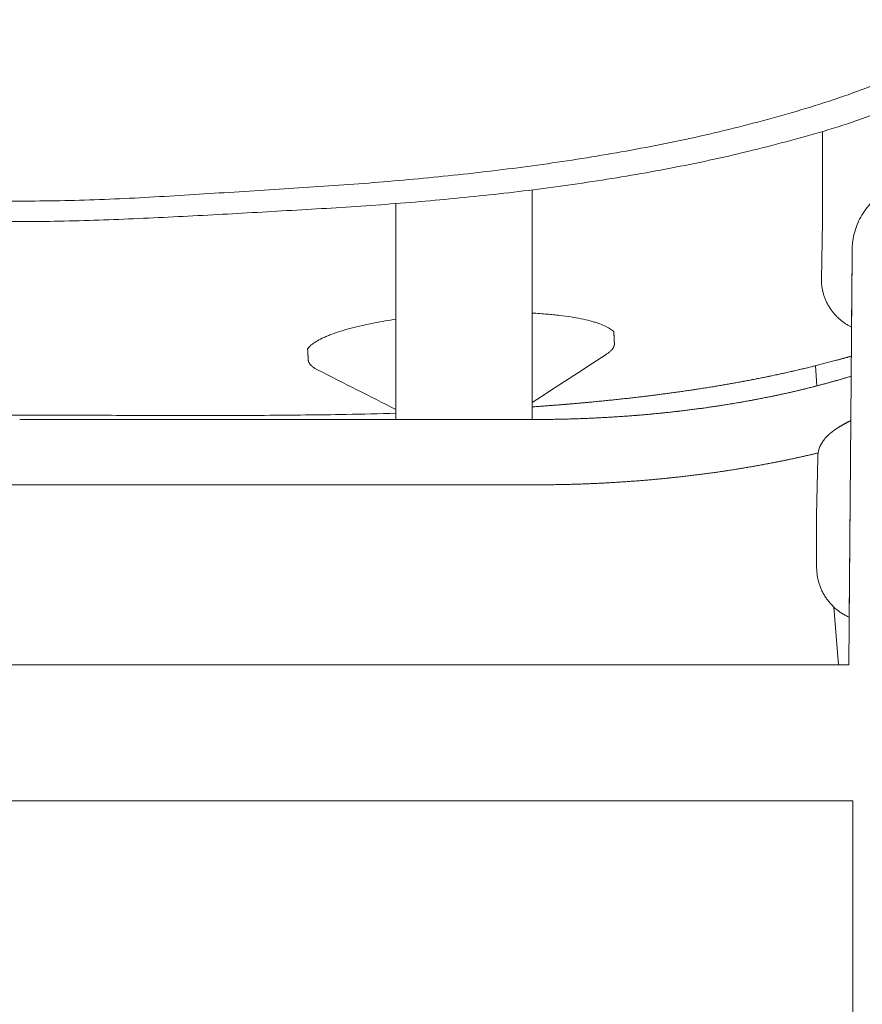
# Model space of a CAD drawing. Header units: centimetres. Extents: x -28 to 145, y -313 to 96.
# Tile 9 of 64: x 0 to 15, y -163 to -145. Entities that reach past the tile are written whole.
import ezdxf

# ---------------------------------------------------------------- set-up
doc = ezdxf.new("R2010")
doc.units = ezdxf.units.CM
doc.layers.add('Main lines', color=7, linetype='Continuous', lineweight=13, true_color=0x000000)
doc.layers.add('Predefinito', color=7, linetype='Continuous', true_color=0x000000)

# ---------------------------------------------------------------- blocks, each defined once
blk = doc.blocks.new('CB-298_Petal_Stacked_2D_Front')
at = {"layer": 'Main lines'}
for p, q in [((14.758, 45.612), (14.757, 45.61)), ((0, 44.812), (-9.445, 44.812)), ((0, 44.812), (-9.445, 44.812)), ((0, 44.812), (9.445, 44.812)), ((0, 44.812), (9.445, 44.812)), ((14.961, 42.565), (15.043, 41.506)), ((15.305, 39.006), (11.814, 39.006))]:
    blk.add_line(p, q, dxfattribs=at)
for points in [[(14.748, 51.301), (14.748, 49.646), (14.729, 48.585)], [(-15.293, 49.031), (-15.231, 41.506), (-11.814, 41.506), (0, 41.506)], [(15.293, 49.031), (15.231, 41.506), (11.814, 41.506), (0, 41.506)], [(15.282, 47.71), (15.293, 49.031), (15.294, 49.11)], [(14.619, 46.999), (14.647, 46.63)], [(15.274, 46.807), (15.155, 46.771)], [(15.274, 46.807), (15.155, 46.771)], [(9.445, 46.012), (9.415, 46.012), (9.415, 46.244)], [(9.445, 46.012), (9.415, 46.012), (9.415, 46.244)], [(9.415, 46.012), (6.913, 46.012)], [(15.238, 42.382), (15.268, 45.991), (15.256, 45.985)], [(14.661, 45.306), (14.642, 44.253), (14.642, 44.245), (14.642, 43.297)], [(14.661, 45.315), (14.661, 45.306), (14.661, 45.306)], [(-11.814, 39.006), (0, 39.006)], [(11.814, 39.006), (0, 39.006)]]:
    blk.add_lwpolyline(points, dxfattribs=at)
for points, knots in [([(0, 50.024), (-0.49, 50.023), (-0.98, 50.032), (-1.957, 50.069), (-2.446, 50.097), (-3.178, 50.141), (-3.422, 50.157), (-3.91, 50.187), (-4.155, 50.202), (-4.887, 50.248), (-5.375, 50.279), (-6.107, 50.331), (-6.351, 50.35), (-6.839, 50.389), (-7.083, 50.411), (-7.814, 50.479), (-8.3, 50.531), (-9.271, 50.65), (-9.756, 50.716), (-10.481, 50.828), (-10.722, 50.868), (-11.204, 50.952), (-11.445, 50.997), (-11.925, 51.091), (-12.165, 51.141), (-12.643, 51.247), (-12.88, 51.303), (-13.354, 51.42), (-13.59, 51.482), (-14.06, 51.611), (-14.294, 51.678), (-14.76, 51.821), (-14.992, 51.896), (-15.45, 52.059), (-15.678, 52.147), (-16.012, 52.298), (-16.123, 52.352), (-16.286, 52.439), (-16.34, 52.469), (-16.447, 52.53), (-16.5, 52.562), (-16.76, 52.722), (-16.956, 52.86), (-17.329, 53.151), (-17.507, 53.304), (-17.761, 53.541), (-17.844, 53.622), (-18.005, 53.786), (-18.083, 53.869), (-18.309, 54.118), (-18.45, 54.286), (-18.713, 54.622), (-18.836, 54.79), (-19.007, 55.04), (-19.062, 55.123), (-19.167, 55.288), (-19.217, 55.369), (-19.359, 55.609), (-19.443, 55.763), (-19.554, 55.983), (-19.588, 56.054), (-19.636, 56.157), (-19.652, 56.191), (-19.681, 56.258), (-19.695, 56.291), (-19.735, 56.386), (-19.759, 56.447), (-19.801, 56.56), (-19.82, 56.613), (-19.856, 56.712), (-19.873, 56.758), (-19.904, 56.842), (-19.919, 56.882), (-19.946, 56.955), (-19.959, 56.989), (-19.985, 57.051), (-19.999, 57.079), (-20.029, 57.131), (-20.044, 57.155), (-20.077, 57.2), (-20.093, 57.222), (-20.142, 57.284), (-20.174, 57.323), (-20.217, 57.372), (-20.229, 57.386), (-20.241, 57.399)], [322.610066, 322.610066, 322.610066, 322.610066, 337.38222, 337.38222, 352.154375, 352.154375, 359.540452, 359.540452, 366.926529, 366.926529, 381.698684, 381.698684, 389.084761, 389.084761, 396.470839, 396.470839, 411.242993, 411.242993, 426.015148, 426.015148, 433.401225, 433.401225, 440.787302, 440.787302, 448.173379, 448.173379, 455.559457, 455.559457, 462.945534, 462.945534, 470.331611, 470.331611, 477.717688, 477.717688, 485.103766, 485.103766, 488.796804, 488.796804, 490.643324, 490.643324, 492.489843, 492.489843, 499.87592, 499.87592, 507.261997, 507.261997, 510.955036, 510.955036, 514.648075, 514.648075, 522.034152, 522.034152, 529.420229, 529.420229, 533.113268, 533.113268, 536.806306, 536.806306, 544.192384, 544.192384, 547.885422, 547.885422, 549.731942, 549.731942, 551.578461, 551.578461, 555.2715, 555.2715, 558.964538, 558.964538, 562.657577, 562.657577, 566.350616, 566.350616, 570.043654, 570.043654, 573.736693, 573.736693, 577.429731, 577.429731, 581.12277, 581.12277, 588.508847, 588.508847, 591.578861, 591.578861, 591.578861, 591.578861]), ([(0, 50.024), (0.49, 50.023), (0.98, 50.032), (1.957, 50.069), (2.446, 50.097), (3.178, 50.141), (3.422, 50.157), (3.91, 50.187), (4.155, 50.202), (4.887, 50.248), (5.375, 50.279), (6.107, 50.331), (6.351, 50.35), (6.839, 50.389), (7.083, 50.411), (7.814, 50.479), (8.3, 50.531), (9.271, 50.65), (9.756, 50.716), (10.481, 50.828), (10.722, 50.868), (11.204, 50.952), (11.445, 50.997), (11.925, 51.091), (12.165, 51.141), (12.643, 51.247), (12.88, 51.303), (13.354, 51.42), (13.59, 51.482), (14.06, 51.611), (14.294, 51.678), (14.76, 51.821), (14.992, 51.896), (15.45, 52.059), (15.678, 52.147), (16.012, 52.298), (16.123, 52.352), (16.286, 52.439), (16.34, 52.469), (16.447, 52.53), (16.5, 52.562), (16.76, 52.722), (16.956, 52.86), (17.329, 53.151), (17.507, 53.304), (17.761, 53.541), (17.844, 53.622), (18.005, 53.786), (18.083, 53.869), (18.309, 54.118), (18.45, 54.286), (18.713, 54.622), (18.836, 54.79), (19.007, 55.04), (19.062, 55.123), (19.167, 55.288), (19.217, 55.369), (19.359, 55.609), (19.443, 55.763), (19.554, 55.983), (19.588, 56.054), (19.636, 56.157), (19.652, 56.191), (19.681, 56.258), (19.695, 56.291), (19.735, 56.386), (19.759, 56.447), (19.801, 56.56), (19.82, 56.613), (19.856, 56.712), (19.873, 56.758), (19.904, 56.842), (19.919, 56.882), (19.946, 56.955), (19.959, 56.989), (19.985, 57.051), (19.999, 57.079), (20.029, 57.131), (20.044, 57.155), (20.077, 57.2), (20.093, 57.222), (20.142, 57.284), (20.174, 57.323), (20.217, 57.372), (20.229, 57.386), (20.241, 57.399)], [322.610066, 322.610066, 322.610066, 322.610066, 337.38222, 337.38222, 352.154375, 352.154375, 359.540452, 359.540452, 366.926529, 366.926529, 381.698684, 381.698684, 389.084761, 389.084761, 396.470839, 396.470839, 411.242993, 411.242993, 426.015148, 426.015148, 433.401225, 433.401225, 440.787302, 440.787302, 448.173379, 448.173379, 455.559457, 455.559457, 462.945534, 462.945534, 470.331611, 470.331611, 477.717688, 477.717688, 485.103766, 485.103766, 488.796804, 488.796804, 490.643324, 490.643324, 492.489843, 492.489843, 499.87592, 499.87592, 507.261997, 507.261997, 510.955036, 510.955036, 514.648075, 514.648075, 522.034152, 522.034152, 529.420229, 529.420229, 533.113268, 533.113268, 536.806306, 536.806306, 544.192384, 544.192384, 547.885422, 547.885422, 549.731942, 549.731942, 551.578461, 551.578461, 555.2715, 555.2715, 558.964538, 558.964538, 562.657577, 562.657577, 566.350616, 566.350616, 570.043654, 570.043654, 573.736693, 573.736693, 577.429731, 577.429731, 581.12277, 581.12277, 588.508847, 588.508847, 591.578861, 591.578861, 591.578861, 591.578861]), ([(0, 49.648), (-0.486, 49.647), (-0.971, 49.657), (-1.941, 49.691), (-2.426, 49.713), (-3.152, 49.75), (-3.395, 49.763), (-3.879, 49.789), (-4.121, 49.803), (-4.605, 49.83), (-4.848, 49.844), (-5.332, 49.872), (-5.574, 49.886), (-6.058, 49.916), (-6.3, 49.932), (-6.784, 49.967), (-7.026, 49.986), (-7.752, 50.047), (-8.235, 50.093), (-9.199, 50.2), (-9.681, 50.26), (-10.401, 50.363), (-10.641, 50.399), (-11.119, 50.476), (-11.359, 50.516), (-11.836, 50.603), (-12.075, 50.649), (-12.551, 50.746), (-12.788, 50.797), (-13.26, 50.905), (-13.495, 50.962), (-13.964, 51.082), (-14.197, 51.144), (-14.662, 51.275), (-14.894, 51.343), (-15.353, 51.491), (-15.581, 51.57), (-15.918, 51.702), (-16.03, 51.748), (-16.251, 51.846), (-16.361, 51.898), (-16.577, 52.01), (-16.684, 52.07), (-16.843, 52.164), (-16.896, 52.196), (-16.999, 52.261), (-17.05, 52.294), (-17.202, 52.395), (-17.3, 52.464), (-17.493, 52.605), (-17.587, 52.677), (-17.863, 52.899), (-18.039, 53.053), (-18.292, 53.291), (-18.374, 53.371), (-18.535, 53.534), (-18.613, 53.617), (-18.841, 53.865), (-18.984, 54.031), (-19.251, 54.362), (-19.376, 54.527), (-19.551, 54.772), (-19.607, 54.853), (-19.715, 55.015), (-19.766, 55.095), (-19.912, 55.329), (-19.999, 55.479), (-20.112, 55.688), (-20.147, 55.755), (-20.194, 55.852), (-20.209, 55.883), (-20.239, 55.944), (-20.253, 55.974), (-20.293, 56.06), (-20.318, 56.114), (-20.364, 56.212), (-20.385, 56.257), (-20.423, 56.341), (-20.441, 56.38), (-20.478, 56.454), (-20.497, 56.488), (-20.535, 56.549), (-20.555, 56.577), (-20.596, 56.631), (-20.617, 56.657), (-20.678, 56.731), (-20.717, 56.777), (-20.769, 56.836), (-20.785, 56.853), (-20.8, 56.868)], [470.567293, 470.567293, 470.567293, 470.567293, 485.272521, 485.272521, 499.977749, 499.977749, 507.330363, 507.330363, 514.682977, 514.682977, 522.035591, 522.035591, 529.388205, 529.388205, 536.740819, 536.740819, 544.093433, 544.093433, 558.798661, 558.798661, 573.503888, 573.503888, 580.856502, 580.856502, 588.209116, 588.209116, 595.56173, 595.56173, 602.914344, 602.914344, 610.266958, 610.266958, 617.619572, 617.619572, 624.972186, 624.972186, 632.3248, 632.3248, 636.001107, 636.001107, 639.677414, 639.677414, 643.353721, 643.353721, 645.191874, 645.191874, 647.030028, 647.030028, 650.706335, 650.706335, 654.382642, 654.382642, 661.735256, 661.735256, 665.411563, 665.411563, 669.08787, 669.08787, 676.440484, 676.440484, 683.793098, 683.793098, 687.469405, 687.469405, 691.145712, 691.145712, 698.498326, 698.498326, 702.174633, 702.174633, 704.012786, 704.012786, 705.85094, 705.85094, 709.527247, 709.527247, 713.203554, 713.203554, 716.879861, 716.879861, 720.556167, 720.556167, 724.232474, 724.232474, 727.908781, 727.908781, 735.261395, 735.261395, 738.446643, 738.446643, 738.446643, 738.446643]), ([(0, 49.648), (0.486, 49.647), (0.971, 49.657), (1.941, 49.691), (2.426, 49.713), (3.152, 49.75), (3.395, 49.763), (3.879, 49.789), (4.121, 49.803), (4.605, 49.83), (4.848, 49.844), (5.332, 49.872), (5.574, 49.886), (6.058, 49.916), (6.3, 49.932), (6.784, 49.967), (7.026, 49.986), (7.752, 50.047), (8.235, 50.093), (9.199, 50.2), (9.681, 50.26), (10.401, 50.363), (10.641, 50.399), (11.119, 50.476), (11.359, 50.516), (11.836, 50.603), (12.075, 50.649), (12.551, 50.746), (12.788, 50.797), (13.26, 50.905), (13.495, 50.962), (13.964, 51.082), (14.197, 51.144), (14.662, 51.275), (14.894, 51.343), (15.353, 51.491), (15.581, 51.57), (15.918, 51.702), (16.03, 51.748), (16.251, 51.846), (16.361, 51.898), (16.577, 52.01), (16.684, 52.07), (16.843, 52.164), (16.896, 52.196), (16.999, 52.261), (17.05, 52.294), (17.202, 52.395), (17.3, 52.464), (17.493, 52.605), (17.587, 52.677), (17.863, 52.899), (18.039, 53.053), (18.292, 53.291), (18.374, 53.371), (18.535, 53.534), (18.613, 53.617), (18.841, 53.865), (18.984, 54.031), (19.251, 54.362), (19.376, 54.527), (19.551, 54.772), (19.607, 54.853), (19.715, 55.015), (19.766, 55.095), (19.912, 55.329), (19.999, 55.479), (20.112, 55.688), (20.147, 55.755), (20.194, 55.852), (20.209, 55.883), (20.239, 55.944), (20.253, 55.974), (20.293, 56.06), (20.318, 56.114), (20.364, 56.212), (20.385, 56.257), (20.423, 56.341), (20.441, 56.38), (20.478, 56.454), (20.497, 56.488), (20.535, 56.549), (20.555, 56.577), (20.596, 56.631), (20.617, 56.657), (20.678, 56.731), (20.717, 56.777), (20.769, 56.836), (20.785, 56.853), (20.8, 56.868)], [470.567293, 470.567293, 470.567293, 470.567293, 485.272521, 485.272521, 499.977749, 499.977749, 507.330363, 507.330363, 514.682977, 514.682977, 522.035591, 522.035591, 529.388205, 529.388205, 536.740819, 536.740819, 544.093433, 544.093433, 558.798661, 558.798661, 573.503888, 573.503888, 580.856502, 580.856502, 588.209116, 588.209116, 595.56173, 595.56173, 602.914344, 602.914344, 610.266958, 610.266958, 617.619572, 617.619572, 624.972186, 624.972186, 632.3248, 632.3248, 636.001107, 636.001107, 639.677414, 639.677414, 643.353721, 643.353721, 645.191874, 645.191874, 647.030028, 647.030028, 650.706335, 650.706335, 654.382642, 654.382642, 661.735256, 661.735256, 665.411563, 665.411563, 669.08787, 669.08787, 676.440484, 676.440484, 683.793098, 683.793098, 687.469405, 687.469405, 691.145712, 691.145712, 698.498326, 698.498326, 702.174633, 702.174633, 704.012786, 704.012786, 705.85094, 705.85094, 709.527247, 709.527247, 713.203554, 713.203554, 716.879861, 716.879861, 720.556167, 720.556167, 724.232474, 724.232474, 727.908781, 727.908781, 735.261395, 735.261395, 738.446643, 738.446643, 738.446643, 738.446643]), ([(9.415, 50.12), (9.415, 50.087), (9.415, 50.052), (9.415, 50.013), (9.415, 49.97), (9.415, 49.922), (9.415, 49.87)], [584.373648, 584.373648, 584.373648, 584.373648, 588.656649, 588.656649, 588.656649, 593.51191, 593.51191, 593.51191, 593.51191]), ([(15.294, 49.11), (15.294, 49.121), (15.294, 49.13), (15.295, 49.149), (15.295, 49.159), (15.296, 49.178), (15.296, 49.184), (15.297, 49.208), (15.299, 49.231), (15.306, 49.291), (15.31, 49.318), (15.319, 49.37), (15.325, 49.397), (15.344, 49.474), (15.361, 49.527), (15.401, 49.629), (15.425, 49.68), (15.508, 49.829), (15.577, 49.921), (15.657, 50.002)], [6.208048, 6.208048, 6.208048, 6.208048, 8.589359, 8.589359, 10.208597, 10.208597, 10.78937, 10.78937, 12.063527, 12.063527, 12.898393, 12.898393, 13.695164, 13.695164, 15.308043, 15.308043, 16.976797, 16.976797, 20.396301, 20.396301, 20.396301, 20.396301]), ([(15.657, 50.002), (15.577, 49.921), (15.508, 49.829), (15.425, 49.68), (15.401, 49.629), (15.361, 49.527), (15.344, 49.474), (15.325, 49.397), (15.319, 49.37), (15.31, 49.318), (15.306, 49.291), (15.299, 49.231), (15.297, 49.208), (15.296, 49.184), (15.296, 49.178), (15.295, 49.159), (15.295, 49.149), (15.294, 49.13), (15.294, 49.121), (15.294, 49.11)], [588.581386, 588.581386, 588.581386, 588.581386, 592.00089, 592.00089, 593.669644, 593.669644, 595.282523, 595.282523, 596.079294, 596.079294, 596.91416, 596.91416, 598.188317, 598.188317, 598.76909, 598.76909, 600.388329, 600.388329, 602.76964, 602.76964, 602.76964, 602.76964]), ([(9.415, 47.966), (9.51, 47.961), (9.603, 47.954), (9.731, 47.943), (9.769, 47.939), (9.844, 47.931), (9.882, 47.927), (9.991, 47.914), (10.06, 47.905), (10.257, 47.874), (10.375, 47.85), (10.506, 47.817), (10.531, 47.81), (10.58, 47.795), (10.603, 47.788), (10.669, 47.766), (10.748, 47.735), (10.811, 47.702), (10.852, 47.677), (10.864, 47.668), (10.887, 47.65), (10.898, 47.641), (10.91, 47.629), (10.913, 47.626), (10.916, 47.623)], [13.612928, 13.612928, 13.612928, 13.612928, 16.84855, 16.84855, 18.252596, 18.252596, 19.656642, 19.656642, 22.464733, 22.464733, 28.080917, 28.080917, 29.484963, 29.484963, 30.889008, 30.889008, 33.6971, 36.505192, 36.505192, 37.909238, 37.909238, 39.313283, 39.313283, 39.787563, 39.787563, 39.787563, 39.787563]), ([(6.913, 47.854), (6.778, 47.833), (6.647, 47.811), (6.446, 47.772), (6.37, 47.756), (6.225, 47.723), (6.155, 47.706), (5.958, 47.654), (5.84, 47.617), (5.71, 47.569), (5.685, 47.559), (5.636, 47.539), (5.613, 47.529), (5.547, 47.499), (5.507, 47.479), (5.436, 47.439), (5.405, 47.418), (5.364, 47.388), (5.352, 47.377), (5.329, 47.357), (5.319, 47.347), (5.303, 47.328), (5.296, 47.32), (5.29, 47.312)], [-77.505743, -77.505743, -77.505743, -77.505743, -72.998441, -72.998441, -70.190809, -70.190809, -67.383176, -67.383176, -61.767912, -61.767912, -60.364096, -60.364096, -58.960279, -58.960279, -56.152647, -56.152647, -53.345015, -53.345015, -51.941199, -51.941199, -50.537382, -50.537382, -49.440717, -49.440717, -49.440717, -49.440717]), ([(15.277, 47.175), (15.187, 47.149), (15.095, 47.123), (15.003, 47.099), (14.51, 46.965), (14.019, 46.852), (13.51, 46.753), (13.019, 46.657), (12.517, 46.575), (12.011, 46.506), (11.79, 46.475), (11.57, 46.447), (11.348, 46.421), (11.068, 46.389), (10.792, 46.36), (10.51, 46.333), (10.149, 46.299), (9.782, 46.269), (9.415, 46.244)], [-207.402897, -207.402897, -207.402897, -207.402897, -207.099938, -207.099938, -207.099938, -205.48082, -205.48082, -205.48082, -203.908353, -203.908353, -203.908353, -203.224471, -203.224471, -203.224471, -202.368461, -202.368461, -202.368461, -201.259923, -201.259923, -201.259923, -201.259923]), ([(9.445, 46.012), (9.953, 46.012), (10.461, 46.029), (10.962, 46.061), (11.469, 46.094), (11.97, 46.143), (12.458, 46.208), (12.945, 46.273), (13.419, 46.353), (13.873, 46.449), (14.321, 46.543), (14.75, 46.651), (15.155, 46.771)], [9.444806, 9.444806, 9.444806, 9.444806, 10.96997, 10.96997, 10.96997, 12.513466, 12.513466, 12.513466, 14.055305, 14.055305, 14.055305, 15.575478, 15.575478, 15.575478, 15.575478]), ([(0, 46.09), (-0.503, 46.09), (-0.999, 46.089), (-1.498, 46.089), (-1.999, 46.088), (-2.494, 46.087), (-2.996, 46.085), (-3.445, 46.085), (-3.85, 46.085), (-4.3, 46.087), (-4.372, 46.087), (-4.438, 46.088), (-4.498, 46.088), (-5.028, 46.092), (-5.47, 46.096), (-6, 46.105), (-6.294, 46.11), (-6.611, 46.117), (-6.914, 46.126)], [33.170732, 33.170732, 33.170732, 33.170732, 34.673604, 34.673604, 34.673604, 36.174415, 36.174415, 36.174415, 37.480306, 37.480306, 37.480306, 37.679189, 37.679189, 37.679189, 39.182534, 39.182534, 39.182534, 40.079084, 40.079084, 40.079084, 40.079084]), ([(0, 46.09), (0.503, 46.09), (0.999, 46.089), (1.498, 46.089), (1.999, 46.088), (2.494, 46.087), (2.996, 46.085), (3.445, 46.085), (3.85, 46.085), (4.3, 46.087), (4.372, 46.087), (4.438, 46.088), (4.498, 46.088), (5.028, 46.092), (5.47, 46.096), (6, 46.105), (6.294, 46.11), (6.611, 46.117), (6.914, 46.126)], [33.170732, 33.170732, 33.170732, 33.170732, 34.673604, 34.673604, 34.673604, 36.174415, 36.174415, 36.174415, 37.480306, 37.480306, 37.480306, 37.679189, 37.679189, 37.679189, 39.182534, 39.182534, 39.182534, 40.079084, 40.079084, 40.079084, 40.079084]), ([(14.757, 45.61), (14.729, 45.57), (14.707, 45.526), (14.672, 45.426), (14.662, 45.371), (14.661, 45.315)], [360.029909, 360.029909, 360.029909, 360.029909, 361.627334, 361.627334, 363.337188, 363.337188, 363.337188, 363.337188]), ([(14.669, 45.398), (14.489, 45.355), (14.305, 45.313), (14.119, 45.274), (13.635, 45.173), (13.132, 45.087), (12.616, 45.018), (12.101, 44.95), (11.573, 44.898), (11.039, 44.863), (10.512, 44.829), (9.978, 44.812), (9.445, 44.812)], [-75.359421, -75.359421, -75.359421, -75.359421, -74.734872, -74.734872, -74.734872, -73.110013, -73.110013, -73.110013, -71.486907, -71.486907, -71.486907, -69.884714, -69.884714, -69.884714, -69.884714])]:
    blk.add_open_spline(points, degree=3, knots=knots, dxfattribs=at)
for points, degree in [([(9.415, 50.229), (9.415, 50.193), (9.415, 50.156), (9.415, 50.12)], 3), ([(6.913, 49.87), (6.913, 49.908), (6.913, 49.944), (6.913, 49.978)], 3), ([(6.913, 46.663), (6.913, 47.732), (6.913, 48.801), (6.913, 49.87)], 3), ([(9.415, 49.87), (9.415, 48.801), (9.415, 47.732), (9.415, 46.663)], 3), ([(10.916, 47.623), (10.921, 47.515), (10.927, 47.408)], 2), ([(5.29, 47.312), (5.296, 47.21), (5.301, 47.107)], 2), ([(10.775, 47.208), (10.322, 46.913), (9.868, 46.619), (9.415, 46.324)], 3), ([(5.474, 46.924), (5.953, 46.681), (6.433, 46.438), (6.913, 46.195)], 3), ([(6.913, 46.478), (6.913, 46.526), (6.913, 46.588), (6.913, 46.663)], 3), ([(9.415, 46.663), (9.415, 46.588), (9.415, 46.526), (9.415, 46.478)], 3), ([(15.155, 46.771), (15.195, 46.783), (15.235, 46.795), (15.274, 46.807)], 3), ([(6.913, 46.012), (6.913, 46.167), (6.913, 46.323), (6.913, 46.478)], 3), ([(9.415, 46.478), (9.415, 46.323), (9.415, 46.167), (9.415, 46.012)], 3), ([(6.913, 46.012), (4.609, 46.012), (2.304, 46.012), (0, 46.012)], 3), ([(9.415, 46.012), (9.425, 46.012), (9.435, 46.012), (9.445, 46.012)], 3), ([(9.445, 44.812), (6.297, 44.812), (3.148, 44.812), (0, 44.812)], 3), ([(15.305, 2.5), (15.305, 14.669), (15.305, 26.838), (15.305, 39.006)], 3)]:
    blk.add_open_spline(points, degree=degree, dxfattribs=at)
for points, weights in [([(15.294, 49.11), (15.293, 49.071), (15.293, 49.031)], [1, 0.999995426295, 1]), ([(10.916, 47.621), (10.916, 47.621), (10.916, 47.622)], [0.973937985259, 0.973985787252, 0.974033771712]), ([(10.927, 47.408), (10.932, 47.309), (10.775, 47.208)], [1, 0.98550758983, 1]), ([(5.301, 47.107), (5.307, 47.008), (5.474, 46.924)], [1, 0.98550758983, 1]), ([(13.51, 46.753), (14.263, 46.899), (15.003, 47.099)], [1, 0.999337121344, 1]), ([(13.51, 46.753), (14.263, 46.899), (15.003, 47.099)], [1, 0.999337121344, 1]), ([(15.003, 47.099), (15.141, 47.136), (15.277, 47.175)], [1, 0.999967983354, 1]), ([(15.003, 47.099), (15.141, 47.136), (15.277, 47.175)], [1, 0.999967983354, 1]), ([(12.011, 46.506), (12.764, 46.608), (13.51, 46.753)], [1, 0.999604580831, 1]), ([(12.011, 46.506), (12.764, 46.608), (13.51, 46.753)], [1, 0.999604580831, 1]), ([(15.155, 46.771), (14.521, 46.583), (13.873, 46.449)], [1, 0.999140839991, 1]), ([(15.155, 46.771), (14.521, 46.583), (13.873, 46.449)], [1, 0.999140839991, 1]), ([(15.155, 46.771), (15.145, 46.768), (15.135, 46.764)], [0.974677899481, 0.986738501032, 1]), ([(11.348, 46.421), (11.68, 46.46), (12.011, 46.506)], [1, 0.99994998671, 1]), ([(11.348, 46.421), (11.68, 46.46), (12.011, 46.506)], [1, 0.99994998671, 1]), ([(9.415, 46.244), (9.963, 46.281), (10.51, 46.333)], [1, 0.99991988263, 1]), ([(9.415, 46.244), (9.963, 46.281), (10.51, 46.333)], [1, 0.99991988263, 1]), ([(10.51, 46.333), (10.929, 46.373), (11.348, 46.421)], [1, 0.999938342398, 1]), ([(10.51, 46.333), (10.929, 46.373), (11.348, 46.421)], [1, 0.999938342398, 1]), ([(13.873, 46.449), (13.17, 46.302), (12.458, 46.208)], [1, 0.999318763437, 1]), ([(13.873, 46.449), (13.17, 46.302), (12.458, 46.208)], [1, 0.999318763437, 1]), ([(12.458, 46.208), (11.712, 46.109), (10.962, 46.061)], [1, 0.999424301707, 1]), ([(12.458, 46.208), (11.712, 46.109), (10.962, 46.061)], [1, 0.999424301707, 1]), ([(10.962, 46.061), (10.204, 46.012), (9.445, 46.012)], [1, 0.999482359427, 1]), ([(10.962, 46.061), (10.204, 46.012), (9.445, 46.012)], [1, 0.999482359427, 1]), ([(15.256, 45.985), (15.148, 45.931), (15.045, 45.867)], [1, 0.99888552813, 1]), ([(14.95, 45.803), (14.901, 45.767), (14.857, 45.727)], [1, 0.998299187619, 1]), ([(15.045, 45.867), (14.996, 45.837), (14.95, 45.803)], [1, 0.999313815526, 1]), ([(14.857, 45.727), (14.801, 45.675), (14.758, 45.612)], [1, 0.993896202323, 1]), ([(14.119, 45.274), (14.395, 45.332), (14.669, 45.398)], [1, 0.999864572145, 1]), ([(14.119, 45.274), (14.395, 45.332), (14.669, 45.398)], [1, 0.999864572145, 1]), ([(12.616, 45.018), (13.372, 45.119), (14.119, 45.274)], [1, 0.99931800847, 1]), ([(12.616, 45.018), (13.372, 45.119), (14.119, 45.274)], [1, 0.99931800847, 1]), ([(9.445, 44.812), (10.243, 44.812), (11.039, 44.863)], [1, 0.999482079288, 1]), ([(9.445, 44.812), (10.243, 44.812), (11.039, 44.863)], [1, 0.999482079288, 1]), ([(11.039, 44.863), (11.83, 44.914), (12.616, 45.018)], [1, 0.999423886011, 1]), ([(11.039, 44.863), (11.83, 44.914), (12.616, 45.018)], [1, 0.999423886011, 1]), ([(14.642, 43.297), (14.642, 42.646), (15.238, 42.382)], [1, 0.837807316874, 1])]:
    blk.add_rational_spline(points, weights, degree=2, dxfattribs=at)
blk.add_rational_spline([(14.729, 48.585), (14.729, 48.585), (14.729, 48.512), (14.817, 47.938), (15.282, 47.71)], [1, 0.999827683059, 0.969964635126, 0.80790072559, 0.876023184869], degree=2, knots=[292.726531, 292.726531, 292.726531, 292.735772, 294.329983, 303.656962, 303.656962, 303.656962], dxfattribs=at)

msp = doc.modelspace()

# ---------------------------------------------------------------- block references
at = {"layer": 'Predefinito'}
msp.add_blockref('CB-298_Petal_Stacked_2D_Front', (0, -198.658), dxfattribs=at)

doc.saveas('drawing.dxf')
